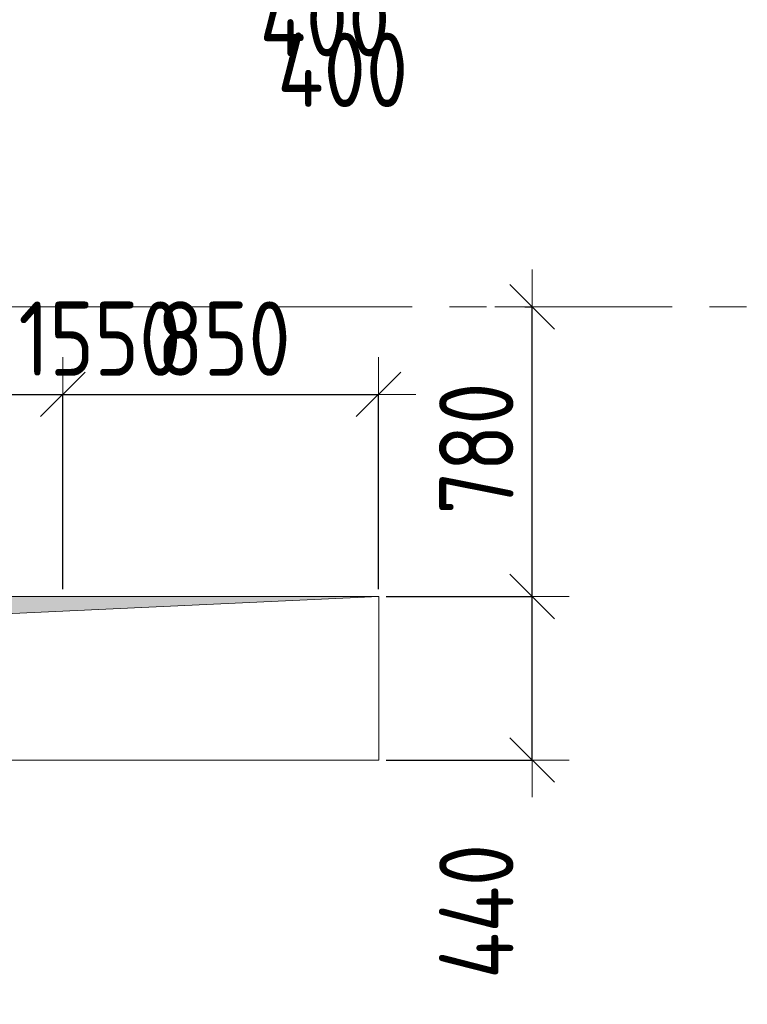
# Model space of a CAD drawing. Header units: metres. Extents: x -38 to 89, y -15 to 21.
# Tile 82 of 129: x 56.21 to 58.17, y 5.52 to 8.17. Entities that reach past the tile are written whole.
import ezdxf

# ---------------------------------------------------------------- set-up
doc = ezdxf.new("R2010")
doc.units = ezdxf.units.M
doc.header["$PDMODE"] = 65
doc.linetypes.add('______11', pattern=[0.5, 0.4, -0.05, 0, -0.05])
doc.linetypes.add('______5', pattern=[1.1, 0.8, -0.1, 0.1, -0.1])
for name, color, linetype, lineweight in [('XR$2$Осевая линия (1)', 7, '______5', 13), ('XR$3$Перекрытие (1)', 7, 'Continuous', 35), ('XR$4$Размерная линия (1)', 7, 'Continuous', 13), ('XR$5$Размерная линия (1)', 7, 'Continuous', 13)]:
    doc.layers.add(name, color=color, linetype=linetype, lineweight=lineweight)
doc.layers.add('XR$3$Макрос проема_ отверстия', color=7, linetype='Continuous', lineweight=13, true_color=0x2d2d2d)
doc.styles.add('ISOCPEUR', font='txt')
doc.dimstyles.new('DIMSTYLE_3', dxfattribs={"dimtxt": 0.2, "dimasz": 0.2, "dimexe": 0, "dimexo": 0, "dimgap": 0.1, "dimtad": 2, "dimdec": 0, "dimlfac": 1000, "dimrnd": 5, "dimzin": 12, "dimdsep": 46, "dimtxsty": 'ISOCPEUR', "dimblk1": 'ALL_ML_STRICH', "dimblk2": 'ALL_ML_STRICH', "dimsah": 1, "dimcen": 0, "dimclrd": 7, "dimclre": 256, "dimclrt": 7, "dimadec": 0, "dimazin": 0, "dimtfac": 1, "dimtdec": 0, "dimtix": 1, "dimtmove": 2, "dimatfit": 3, "dimfxl": 0, "dimtzin": 0, "dimlwd": 0, "dimlwe": -3, "dimarcsym": 0})
doc.dimstyles.new('DIMSTYLE_6', dxfattribs={"dimtxt": 0.2, "dimasz": 0.2, "dimexe": 0, "dimexo": 0, "dimgap": 0.1, "dimtad": 2, "dimdec": 0, "dimlfac": 1000, "dimrnd": 5, "dimzin": 12, "dimdsep": 46, "dimtxsty": 'ISOCPEUR', "dimblk1": 'ALL_ML_STRICH', "dimblk2": 'ALL_ML_STRICH', "dimsah": 1, "dimcen": 0, "dimclrd": 7, "dimclre": 256, "dimclrt": 7, "dimadec": 0, "dimazin": 0, "dimtfac": 1, "dimtdec": 0, "dimtix": 1, "dimtmove": 2, "dimatfit": 3, "dimfxl": 0, "dimtvp": 1.2, "dimtzin": 0, "dimlwd": 0, "dimlwe": -3, "dimarcsym": 0})
doc.dimstyles.new('DIMSTYLE_7', dxfattribs={"dimtxt": 0.2, "dimasz": 0.2, "dimexe": 0, "dimexo": 0, "dimgap": 0.1, "dimtad": 0, "dimdec": 0, "dimlfac": 1000, "dimrnd": 5, "dimzin": 12, "dimdsep": 46, "dimtxsty": 'ISOCPEUR', "dimblk1": 'ALL_ML_STRICH', "dimblk2": 'ALL_ML_STRICH', "dimsah": 1, "dimcen": 0, "dimclrd": 7, "dimclre": 256, "dimclrt": 7, "dimadec": 0, "dimazin": 0, "dimtfac": 1, "dimtdec": 0, "dimtix": 1, "dimtmove": 2, "dimatfit": 3, "dimfxl": 0, "dimtvp": 1.2, "dimtzin": 0, "dimlwd": 0, "dimlwe": -3, "dimarcsym": 0})

# ---------------------------------------------------------------- blocks, each defined once
blk = doc.blocks.new('Отображение проема', base_point=(-1.1579, -49.3094))
at = {"layer": 'XR$3$Макрос проема_ отверстия', "true_color": 0x000000, "transparency": 33554687}
blk.add_hatch(color=18, dxfattribs=at).paths.add_polyline_path([(-1.1579, -50.1094), (-1.0448, -49.4225), (-0.3579, -49.3094), (-1.1579, -49.3094)])
at = {"layer": 'XR$3$Макрос проема_ отверстия', "transparency": 33554687}
for p, q in [((-1.1579, -50.1094), (-1.1579, -49.3094)), ((-1.1579, -49.3094), (-0.3579, -49.3094)), ((-1.0448, -49.4225), (-0.3579, -49.3094)), ((-1.1579, -50.1094), (-1.0448, -49.4225))]:
    blk.add_line(p, q, dxfattribs=at)
blk = doc.blocks.new('ALL_ML_STRICH')
at = {"color": 0, "linetype": 'ByBlock', "lineweight": -2}
for p, q in [((0, -0.5), (0, 0.5)), ((-0.3, -0.3), (0.3, 0.3)), ((-1, 0), (0.5, 0))]:
    blk.add_line(p, q, dxfattribs=at)
blk = doc.blocks.new('*D55')
at = {"layer": 'DEFPOINTS', "color": 7, "linetype": 'Continuous', "lineweight": 13, "transparency": 33554687}
for p in [(57.1797, 6.6199), (57.1797, 6.1799), (57.5925, 6.1799)]:
    blk.add_point(p, dxfattribs=at)
at = {"layer": 'XR$4$Размерная линия (1)', "color": 9, "linetype": 'Continuous', "lineweight": -2, "true_color": 0xc7c7c7, "transparency": 33554687}
for p, q in [((57.1997, 6.6199), (57.5925, 6.6199)), ((57.1997, 6.1799), (57.5925, 6.1799))]:
    blk.add_line(p, q, dxfattribs=at)
at = {"layer": 'XR$4$Размерная линия (1)', "color": 7, "linetype": 'Continuous', "lineweight": -2, "transparency": 33554687}
blk.add_line((57.5925, 6.1799), (57.5925, 6.6199), dxfattribs=at)
at = {"layer": 'XR$4$Размерная линия (1)', "color": 7, "linetype": 'Continuous', "lineweight": 13, "transparency": 33554687, "xscale": 0.2, "yscale": 0.2, "zscale": 0.2}
for p, rotation in [((57.5925, 6.6199), 90), ((57.5925, 6.1799), 270)]:
    blk.add_blockref('ALL_ML_STRICH', p, dxfattribs=dict(at, rotation=rotation))
at = {"layer": 'XR$4$Размерная линия (1)', "color": 7, "linetype": 'Continuous', "lineweight": 13, "transparency": 33554687, "insert": (57.4426, 5.7723), "char_height": 0.2, "width": 0.5, "attachment_point": 5, "rotation": 90, "style": 'ISOCPEUR'}
blk.add_mtext('\\W0.83;\\A1;{440}', dxfattribs=at)
blk = doc.blocks.new('*D56')
at = {"layer": 'DEFPOINTS', "color": 7, "linetype": 'Continuous', "lineweight": 13, "transparency": 33554687}
for p in [(57.553, 7.4), (57.1797, 6.6199), (57.5925, 6.6199)]:
    blk.add_point(p, dxfattribs=at)
at = {"layer": 'XR$4$Размерная линия (1)', "color": 9, "linetype": 'Continuous', "lineweight": -2, "true_color": 0xc7c7c7, "transparency": 33554687}
for p, q in [((57.573, 7.4), (57.5925, 7.4)), ((57.1997, 6.6199), (57.5925, 6.6199))]:
    blk.add_line(p, q, dxfattribs=at)
at = {"layer": 'XR$4$Размерная линия (1)', "color": 7, "linetype": 'Continuous', "lineweight": -2, "transparency": 33554687}
blk.add_line((57.5925, 6.6199), (57.5925, 7.4), dxfattribs=at)
at = {"layer": 'XR$4$Размерная линия (1)', "color": 7, "linetype": 'Continuous', "lineweight": 13, "transparency": 33554687, "xscale": 0.2, "yscale": 0.2, "zscale": 0.2}
for p, rotation in [((57.5925, 7.4), 90), ((57.5925, 6.6199), 270)]:
    blk.add_blockref('ALL_ML_STRICH', p, dxfattribs=dict(at, rotation=rotation))
at = {"layer": 'XR$4$Размерная линия (1)', "color": 7, "linetype": 'Continuous', "lineweight": 13, "transparency": 33554687, "insert": (57.4425, 7.0183), "char_height": 0.2, "width": 0.5, "attachment_point": 5, "rotation": 90, "style": 'ISOCPEUR'}
blk.add_mtext('\\W0.83;\\A1;{780}', dxfattribs=at)
blk = doc.blocks.new('*D179')
at = {"layer": 'DEFPOINTS', "color": 7, "linetype": 'Continuous', "lineweight": 13, "transparency": 33554687}
for p in [(55.45, 7.1641), (56.3297, 6.6199), (55.45, 6.58)]:
    blk.add_point(p, dxfattribs=at)
at = {"layer": 'XR$4$Размерная линия (1)', "color": 9, "linetype": 'Continuous', "lineweight": -2, "true_color": 0xc7c7c7, "transparency": 33554687}
for p, q in [((55.45, 6.6), (55.45, 7.1641)), ((56.3297, 6.6399), (56.3297, 7.1641))]:
    blk.add_line(p, q, dxfattribs=at)
at = {"layer": 'XR$4$Размерная линия (1)', "color": 7, "linetype": 'Continuous', "lineweight": -2, "transparency": 33554687}
blk.add_line((55.45, 7.1641), (56.3297, 7.1641), dxfattribs=at)
at = {"layer": 'XR$4$Размерная линия (1)', "color": 7, "linetype": 'Continuous', "lineweight": 13, "transparency": 33554687, "xscale": 0.2, "yscale": 0.2, "zscale": 0.2, "rotation": 180}
blk.add_blockref('ALL_ML_STRICH', (55.45, 7.1641), dxfattribs=at)
at = {"layer": 'XR$4$Размерная линия (1)', "color": 7, "linetype": 'Continuous', "lineweight": 13, "transparency": 33554687, "xscale": 0.2, "yscale": 0.2, "zscale": 0.2}
blk.add_blockref('ALL_ML_STRICH', (56.3297, 7.1641), dxfattribs=at)
at = {"layer": 'XR$4$Размерная линия (1)', "color": 7, "linetype": 'Continuous', "lineweight": 13, "transparency": 33554687, "insert": (55.8982, 7.3141), "char_height": 0.2, "width": 0.5, "attachment_point": 5, "style": 'ISOCPEUR'}
blk.add_mtext('\\W0.83;\\A1;{880}', dxfattribs=at)
blk = doc.blocks.new('*D180')
at = {"layer": 'DEFPOINTS', "color": 7, "linetype": 'Continuous', "lineweight": 13, "transparency": 33554687}
for p in [(56.3297, 7.1641), (56.3297, 6.6199), (57.1797, 6.6199)]:
    blk.add_point(p, dxfattribs=at)
at = {"layer": 'XR$4$Размерная линия (1)', "color": 9, "linetype": 'Continuous', "lineweight": -2, "true_color": 0xc7c7c7, "transparency": 33554687}
for p, q in [((56.3297, 6.6399), (56.3297, 7.1641)), ((57.1797, 6.6399), (57.1797, 7.1641))]:
    blk.add_line(p, q, dxfattribs=at)
at = {"layer": 'XR$4$Размерная линия (1)', "color": 7, "linetype": 'Continuous', "lineweight": -2, "transparency": 33554687}
blk.add_line((56.3297, 7.1641), (57.1797, 7.1641), dxfattribs=at)
at = {"layer": 'XR$4$Размерная линия (1)', "color": 7, "linetype": 'Continuous', "lineweight": 13, "transparency": 33554687, "xscale": 0.2, "yscale": 0.2, "zscale": 0.2, "rotation": 180}
blk.add_blockref('ALL_ML_STRICH', (56.3297, 7.1641), dxfattribs=at)
at = {"layer": 'XR$4$Размерная линия (1)', "color": 7, "linetype": 'Continuous', "lineweight": 13, "transparency": 33554687, "xscale": 0.2, "yscale": 0.2, "zscale": 0.2}
blk.add_blockref('ALL_ML_STRICH', (57.1797, 7.1641), dxfattribs=at)
at = {"layer": 'XR$4$Размерная линия (1)', "color": 7, "linetype": 'Continuous', "lineweight": 13, "transparency": 33554687, "insert": (56.763, 7.3141), "char_height": 0.2, "width": 0.5, "attachment_point": 5, "style": 'ISOCPEUR'}
blk.add_mtext('\\W0.83;\\A1;{850}', dxfattribs=at)
blk = doc.blocks.new('*D298')
at = {"layer": 'DEFPOINTS', "color": 7, "linetype": 'Continuous', "lineweight": 13, "transparency": 33554687}
for p in [(57.2005, 8.789), (57.6005, 8.7891), (57.2005, 8.4672)]:
    blk.add_point(p, dxfattribs=at)
at = {"layer": 'XR$4$Размерная линия (1)', "color": 9, "linetype": 'Continuous', "lineweight": -2, "true_color": 0xc7c7c7, "transparency": 33554687}
for p, q in [((57.2005, 8.769), (57.2005, 8.4672)), ((57.6005, 8.7691), (57.6005, 8.4672))]:
    blk.add_line(p, q, dxfattribs=at)
at = {"layer": 'XR$4$Размерная линия (1)', "color": 7, "linetype": 'Continuous', "lineweight": -2, "transparency": 33554687}
blk.add_line((57.2005, 8.4672), (57.6005, 8.4672), dxfattribs=at)
at = {"layer": 'XR$4$Размерная линия (1)', "color": 7, "linetype": 'Continuous', "lineweight": 13, "transparency": 33554687, "xscale": 0.2, "yscale": 0.2, "zscale": 0.2, "rotation": 180}
blk.add_blockref('ALL_ML_STRICH', (57.2005, 8.4672), dxfattribs=at)
at = {"layer": 'XR$4$Размерная линия (1)', "color": 7, "linetype": 'Continuous', "lineweight": 13, "transparency": 33554687, "xscale": 0.2, "yscale": 0.2, "zscale": 0.2}
blk.add_blockref('ALL_ML_STRICH', (57.6005, 8.4672), dxfattribs=at)
at = {"layer": 'XR$4$Размерная линия (1)', "color": 7, "linetype": 'Continuous', "lineweight": 13, "transparency": 33554687, "insert": (57.0352, 8.174), "char_height": 0.2, "width": 0.5, "attachment_point": 5, "style": 'ISOCPEUR'}
blk.add_mtext('\\W0.83;\\A1;{400}', dxfattribs=at)
blk = doc.blocks.new('*D388')
at = {"layer": 'DEFPOINTS', "color": 7, "linetype": 'Continuous', "lineweight": 13, "transparency": 33554687}
for p in [(57.2005, 8.789), (57.6005, 8.7891), (57.2005, 8.2939)]:
    blk.add_point(p, dxfattribs=at)
at = {"layer": 'XR$5$Размерная линия (1)', "color": 9, "linetype": 'Continuous', "lineweight": -2, "true_color": 0xc7c7c7, "transparency": 33554687}
for p, q in [((57.2005, 8.769), (57.2005, 8.2939)), ((57.6005, 8.7691), (57.6005, 8.2939))]:
    blk.add_line(p, q, dxfattribs=at)
at = {"layer": 'XR$5$Размерная линия (1)', "color": 7, "linetype": 'Continuous', "lineweight": -2, "transparency": 33554687}
blk.add_line((57.2005, 8.2939), (57.6005, 8.2939), dxfattribs=at)
at = {"layer": 'XR$5$Размерная линия (1)', "color": 7, "linetype": 'Continuous', "lineweight": 13, "transparency": 33554687, "xscale": 0.2, "yscale": 0.2, "zscale": 0.2, "rotation": 180}
blk.add_blockref('ALL_ML_STRICH', (57.2005, 8.2939), dxfattribs=at)
at = {"layer": 'XR$5$Размерная линия (1)', "color": 7, "linetype": 'Continuous', "lineweight": 13, "transparency": 33554687, "xscale": 0.2, "yscale": 0.2, "zscale": 0.2}
blk.add_blockref('ALL_ML_STRICH', (57.6005, 8.2939), dxfattribs=at)
at = {"layer": 'XR$5$Размерная линия (1)', "color": 7, "linetype": 'Continuous', "lineweight": 13, "transparency": 33554687, "insert": (57.0831, 8.0375), "char_height": 0.2, "width": 0.5, "attachment_point": 5, "style": 'ISOCPEUR'}
blk.add_mtext('\\W0.83;\\A1;{400}', dxfattribs=at)
blk = doc.blocks.new('*D402')
at = {"layer": 'DEFPOINTS', "color": 7, "linetype": 'Continuous', "lineweight": 13, "transparency": 33554687}
for p in [(57.1797, 6.6199), (57.1797, 6.1799), (57.5925, 6.1799)]:
    blk.add_point(p, dxfattribs=at)
at = {"layer": 'XR$5$Размерная линия (1)', "color": 9, "linetype": 'Continuous', "lineweight": -2, "true_color": 0xc7c7c7, "transparency": 33554687}
for p, q in [((57.1997, 6.6199), (57.5925, 6.6199)), ((57.1997, 6.1799), (57.5925, 6.1799))]:
    blk.add_line(p, q, dxfattribs=at)
at = {"layer": 'XR$5$Размерная линия (1)', "color": 7, "linetype": 'Continuous', "lineweight": -2, "transparency": 33554687}
blk.add_line((57.5925, 6.1799), (57.5925, 6.6199), dxfattribs=at)
at = {"layer": 'XR$5$Размерная линия (1)', "color": 7, "linetype": 'Continuous', "lineweight": 13, "transparency": 33554687, "xscale": 0.2, "yscale": 0.2, "zscale": 0.2}
for p, rotation in [((57.5925, 6.6199), 90), ((57.5925, 6.1799), 270)]:
    blk.add_blockref('ALL_ML_STRICH', p, dxfattribs=dict(at, rotation=rotation))
at = {"layer": 'XR$5$Размерная линия (1)', "color": 7, "linetype": 'Continuous', "lineweight": 13, "transparency": 33554687, "insert": (57.4426, 5.7723), "char_height": 0.2, "width": 0.5, "attachment_point": 5, "rotation": 90, "style": 'ISOCPEUR'}
blk.add_mtext('\\W0.83;\\A1;{440}', dxfattribs=at)
blk = doc.blocks.new('*D403')
at = {"layer": 'DEFPOINTS', "color": 7, "linetype": 'Continuous', "lineweight": 13, "transparency": 33554687}
for p in [(57.553, 7.4), (57.1797, 6.6199), (57.5925, 6.6199)]:
    blk.add_point(p, dxfattribs=at)
at = {"layer": 'XR$5$Размерная линия (1)', "color": 9, "linetype": 'Continuous', "lineweight": -2, "true_color": 0xc7c7c7, "transparency": 33554687}
for p, q in [((57.573, 7.4), (57.5925, 7.4)), ((57.1997, 6.6199), (57.5925, 6.6199))]:
    blk.add_line(p, q, dxfattribs=at)
at = {"layer": 'XR$5$Размерная линия (1)', "color": 7, "linetype": 'Continuous', "lineweight": -2, "transparency": 33554687}
blk.add_line((57.5925, 6.6199), (57.5925, 7.4), dxfattribs=at)
at = {"layer": 'XR$5$Размерная линия (1)', "color": 7, "linetype": 'Continuous', "lineweight": 13, "transparency": 33554687, "xscale": 0.2, "yscale": 0.2, "zscale": 0.2}
for p, rotation in [((57.5925, 7.4), 90), ((57.5925, 6.6199), 270)]:
    blk.add_blockref('ALL_ML_STRICH', p, dxfattribs=dict(at, rotation=rotation))
at = {"layer": 'XR$5$Размерная линия (1)', "color": 7, "linetype": 'Continuous', "lineweight": 13, "transparency": 33554687, "insert": (57.4425, 7.0183), "char_height": 0.2, "width": 0.5, "attachment_point": 5, "rotation": 90, "style": 'ISOCPEUR'}
blk.add_mtext('\\W0.83;\\A1;{780}', dxfattribs=at)
blk = doc.blocks.new('*D552')
at = {"layer": 'DEFPOINTS', "color": 7, "linetype": 'Continuous', "lineweight": 13, "transparency": 33554687}
for p in [(55.63, 7.1641), (55.63, 6.6199), (57.1797, 6.6199)]:
    blk.add_point(p, dxfattribs=at)
at = {"layer": 'XR$5$Размерная линия (1)', "color": 9, "linetype": 'Continuous', "lineweight": -2, "true_color": 0xc7c7c7, "transparency": 33554687}
for p, q in [((55.63, 6.6399), (55.63, 7.1641)), ((57.1797, 6.6399), (57.1797, 7.1641))]:
    blk.add_line(p, q, dxfattribs=at)
at = {"layer": 'XR$5$Размерная линия (1)', "color": 7, "linetype": 'Continuous', "lineweight": -2, "transparency": 33554687}
blk.add_line((55.63, 7.1641), (57.1797, 7.1641), dxfattribs=at)
at = {"layer": 'XR$5$Размерная линия (1)', "color": 7, "linetype": 'Continuous', "lineweight": 13, "transparency": 33554687, "xscale": 0.2, "yscale": 0.2, "zscale": 0.2, "rotation": 180}
blk.add_blockref('ALL_ML_STRICH', (55.63, 7.1641), dxfattribs=at)
at = {"layer": 'XR$5$Размерная линия (1)', "color": 7, "linetype": 'Continuous', "lineweight": 13, "transparency": 33554687, "xscale": 0.2, "yscale": 0.2, "zscale": 0.2}
blk.add_blockref('ALL_ML_STRICH', (57.1797, 7.1641), dxfattribs=at)
at = {"layer": 'XR$5$Размерная линия (1)', "color": 7, "linetype": 'Continuous', "lineweight": 13, "transparency": 33554687, "insert": (56.4298, 7.3141), "char_height": 0.2, "width": 0.666667, "attachment_point": 5, "style": 'ISOCPEUR'}
blk.add_mtext('\\W0.83;\\A1;{1550}', dxfattribs=at)

msp = doc.modelspace()

# ---------------------------------------------------------------- linework, layer by layer
at = {"layer": 'XR$2$Осевая линия (1)', "color": 253, "linetype": '______11', "lineweight": 13, "true_color": 0xa0a0a0, "transparency": 33554687}
msp.add_line((-2.63, 7.4), (62.6, 7.4), dxfattribs=at)
at = {"layer": 'XR$3$Перекрытие (1)', "color": 7, "linetype": 'Continuous', "lineweight": 13, "transparency": 33554687}
for p, q in [((57.18, 6.6199), (55.63, 6.6199)), ((57.18, 6.1799), (57.18, 6.6199)), ((55.63, 6.1799), (57.18, 6.1799))]:
    msp.add_line(p, q, dxfattribs=at)

# ---------------------------------------------------------------- block references
at = {"layer": 'XR$3$Макрос проема_ отверстия', "transparency": 33554687, "xscale": 1.9375, "yscale": 0.55}
msp.add_blockref('Отображение проема', (55.63, 6.6199), dxfattribs=at)

# ---------------------------------------------------------------- dimensions: what is measured, and where the dimension line sits
at = {"layer": 'XR$4$Размерная линия (1)', "color": 7, "linetype": 'Continuous', "lineweight": 13, "transparency": 33554687}
for base, p1, p2, dimstyle, picture, middle in [((57.6005, 8.4672), (57.2005, 8.769), (57.6005, 8.7691), 'DIMSTYLE_7', '*D298', (57.0352, 8.174)), ((56.3297, 7.1641), (55.45, 6.6), (56.3297, 6.6399), 'DIMSTYLE_3', '*D179', (55.8982, 7.3141)), ((57.1797, 7.1641), (56.3297, 6.6399), (57.1797, 6.6399), 'DIMSTYLE_3', '*D180', (56.763, 7.3141))]:
    dim = msp.add_linear_dim(base=base, p1=p1, p2=p2, dimstyle=dimstyle, override={"dimpost": '<>', "dimclrd": 7, "dimclre": 9, "dimclrt": 7, "dimlwd": 0, "dimlwe": 65533}, dxfattribs=at)
    dim.commit()
    dim.dimension.update_dxf_attribs({"geometry": picture, "text_midpoint": middle, "dimtype": 160})
for base, p1, p2, dimstyle, picture, middle in [((57.5925, 7.4), (57.1997, 6.6199), (57.573, 7.4), 'DIMSTYLE_3', '*D56', (57.4425, 7.0183)), ((57.5925, 6.6199), (57.1997, 6.1799), (57.1997, 6.6199), 'DIMSTYLE_6', '*D55', (57.4426, 5.7723))]:
    dim = msp.add_linear_dim(base=base, p1=p1, p2=p2, angle=90, dimstyle=dimstyle, override={"dimpost": '<>', "dimclrd": 7, "dimclre": 9, "dimclrt": 7, "dimlwd": 0, "dimlwe": 65533}, dxfattribs=at)
    dim.commit()
    dim.dimension.update_dxf_attribs({"geometry": picture, "text_midpoint": middle, "dimtype": 160})
at = {"layer": 'XR$5$Размерная линия (1)', "color": 7, "linetype": 'Continuous', "lineweight": 13, "transparency": 33554687}
for base, p1, p2, dimstyle, picture, middle in [((57.6005, 8.2939), (57.2005, 8.769), (57.6005, 8.7691), 'DIMSTYLE_7', '*D388', (57.0831, 8.0375)), ((57.1797, 7.1641), (55.63, 6.6399), (57.1797, 6.6399), 'DIMSTYLE_3', '*D552', (56.4298, 7.3141))]:
    dim = msp.add_linear_dim(base=base, p1=p1, p2=p2, dimstyle=dimstyle, override={"dimpost": '<>', "dimclrd": 7, "dimclre": 9, "dimclrt": 7, "dimlwd": 0, "dimlwe": 65533}, dxfattribs=at)
    dim.commit()
    dim.dimension.update_dxf_attribs({"geometry": picture, "text_midpoint": middle, "dimtype": 160})
for base, p1, p2, dimstyle, picture, middle in [((57.5925, 7.4), (57.1997, 6.6199), (57.573, 7.4), 'DIMSTYLE_3', '*D403', (57.4425, 7.0183)), ((57.5925, 6.6199), (57.1997, 6.1799), (57.1997, 6.6199), 'DIMSTYLE_6', '*D402', (57.4426, 5.7723))]:
    dim = msp.add_linear_dim(base=base, p1=p1, p2=p2, angle=90, dimstyle=dimstyle, override={"dimpost": '<>', "dimclrd": 7, "dimclre": 9, "dimclrt": 7, "dimlwd": 0, "dimlwe": 65533}, dxfattribs=at)
    dim.commit()
    dim.dimension.update_dxf_attribs({"geometry": picture, "text_midpoint": middle, "dimtype": 160})

doc.saveas('drawing.dxf')
